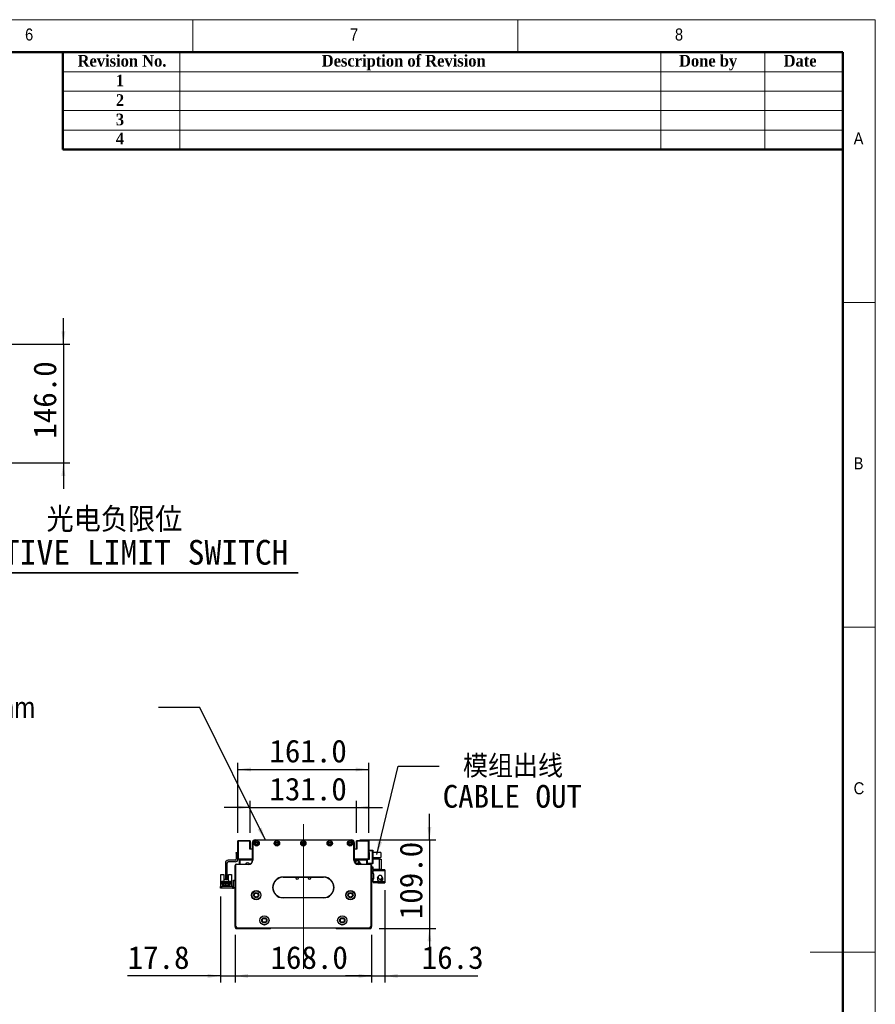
# Model space of a CAD drawing. Header units: millimetres. Extents: x 40 to 3320, y 40 to 2336.
# Tile 9 of 9: x 2267 to 3320, y 1124 to 2336. Entities that reach past the tile are written whole.
import ezdxf

# ---------------------------------------------------------------- set-up
doc = ezdxf.new("R2010")
doc.units = ezdxf.units.MM
doc.header["$LTSCALE"] = 8
doc.linetypes.add('CENTERX2', pattern=[20.32, 12.7, -2.54, 2.54, -2.54])
doc.layers.add('DIMNS', color=7, linetype='Continuous')
doc.styles.add('SLDTEXTSTYLE0', font='Gothic.ttf', dxfattribs={"width": 0.913})
doc.styles.add('SLDTEXTSTYLE1', font='timesbd.ttf', dxfattribs={"width": 0.933})
doc.styles.add('SLDTEXTSTYLE7', font='txt')
doc.styles.add('SLDTEXTSTYLE8', font='txt', dxfattribs={"bigfont": 'bigfont'})
doc.dimstyles.new('SLDDIMSTYLE0', dxfattribs={"dimtxt": 28, "dimasz": 16, "dimexe": 0, "dimexo": 0.0625, "dimgap": 7, "dimtad": 2, "dimdec": 1, "dimrnd": 1e-09, "dimzin": 4, "dimdsep": 46, "dimtxsty": 'SLDTEXTSTYLE7', "dimsah": 1, "dimcen": 0.09, "dimadec": 0, "dimazin": 1, "dimtfac": 1, "dimtdec": 1, "dimtmove": 0, "dimatfit": 0, "dimfxl": 0, "dimfrac": 2, "dimtolj": 1, "dimtzin": 12, "dimarcsym": 0})
doc.dimstyles.new('SLDDIMSTYLE4', dxfattribs={"dimtxt": 0.18, "dimasz": 16, "dimexe": 0, "dimexo": 0.0625, "dimgap": 0, "dimtad": 0, "dimtih": 1, "dimtoh": 1, "dimdec": 0, "dimrnd": 1e-09, "dimzin": 0, "dimdsep": 46, "dimtxsty": 'Standard', "dimsah": 1, "dimcen": 0.09, "dimadec": 0, "dimazin": 0, "dimtfac": 16, "dimtdec": 0, "dimtofl": 0, "dimtmove": 0, "dimatfit": 3, "dimfxl": 0, "dimfrac": 2, "dimtolj": 1, "dimtzin": 0, "dimarcsym": 0})
doc.dimstyles.new('SLDDIMSTYLE5', dxfattribs={"dimtxt": 28, "dimasz": 16, "dimexe": 0, "dimexo": 0.0625, "dimgap": 7, "dimtad": 2, "dimdec": 1, "dimrnd": 1e-09, "dimzin": 12, "dimdsep": 46, "dimtxsty": 'SLDTEXTSTYLE7', "dimsah": 1, "dimcen": 0.09, "dimadec": 0, "dimazin": 3, "dimtfac": 1, "dimtdec": 1, "dimtmove": 0, "dimatfit": 0, "dimfxl": 0, "dimfrac": 2, "dimtolj": 1, "dimtzin": 12, "dimarcsym": 0})

# ---------------------------------------------------------------- blocks, each defined once
blk = doc.blocks.new('_D')
at = {"layer": 'DIMNS'}
for p, q in [((2320.5, 1936.4), (2320.5, 1968.4)), ((1359.1, 1936.4), (2328.5, 1936.4)), ((2320.5, 1936.4), (2320.5, 1790.4)), ((1359.1, 1790.4), (2328.5, 1790.4)), ((2320.5, 1790.4), (2320.5, 1758.4))]:
    blk.add_line(p, q, dxfattribs=at)
for points in [[(2320.5, 1936.4), (2322.9, 1952.4), (2318.1, 1952.4)], [(2320.5, 1790.4), (2318.1, 1774.4), (2322.9, 1774.4)]]:
    blk.add_solid(points, dxfattribs=at)
at = {"layer": 'DIMNS', "insert": (2283.7, 1820.2), "char_height": 28, "attachment_point": 1, "rotation": 90, "style": 'SLDTEXTSTYLE7'}
blk.add_mtext('146.0', dxfattribs=at)
blk = doc.blocks.new('SW_NOTE_5')
at = {"layer": 'DIMNS', "color": 0}
for p, q in [((0, 0), (451.6, 0)), ((451.6, 0), (0, 0)), ((0, 0), (451.6, 0)), ((451.6, 0), (0, 0)), ((0, 0), (451.6, 0)), ((451.6, 0), (0, 0))]:
    blk.add_line(p, q, dxfattribs=at)
at = {"layer": 'DIMNS', "color": 0, "char_height": 30.4, "attachment_point": 2}
for s, insert, style in [('光电负限位', (225.5, 80.5), 'SLDTEXTSTYLE8'), ('NEGATIVE LIMIT SWITCH', (222.6, 40.3), 'SLDTEXTSTYLE7')]:
    blk.add_mtext(s, dxfattribs=dict(at, insert=insert, style=style))
blk = doc.blocks.new('_D_7')
at = {"layer": 'DIMNS'}
for p, q in [((2531.9, 1208), (2531.9, 1150.7)), ((2699.9, 1208), (2699.9, 1150.7)), ((2531.9, 1158.7), (2699.9, 1158.7))]:
    blk.add_line(p, q, dxfattribs=at)
for points in [[(2531.9, 1158.7), (2547.9, 1156.3), (2547.9, 1161.1)], [(2699.9, 1158.7), (2683.9, 1161.1), (2683.9, 1156.3)]]:
    blk.add_solid(points, dxfattribs=at)
at = {"layer": 'DIMNS', "insert": (2575.5, 1195.4), "char_height": 28, "attachment_point": 1, "style": 'SLDTEXTSTYLE7'}
blk.add_mtext('168.0', dxfattribs=at)
blk = doc.blocks.new('_D_8')
at = {"layer": 'DIMNS'}
for p, q in [((2514.1, 1256.5), (2514.1, 1150.7)), ((2531.9, 1209.5), (2531.9, 1150.7)), ((2514.1, 1158.7), (2399.6, 1158.7)), ((2514.1, 1158.7), (2531.9, 1158.7)), ((2531.9, 1158.7), (2563.9, 1158.7))]:
    blk.add_line(p, q, dxfattribs=at)
for points in [[(2514.1, 1158.7), (2498.1, 1161.1), (2498.1, 1156.3)], [(2531.9, 1158.7), (2547.9, 1156.3), (2547.9, 1161.1)]]:
    blk.add_solid(points, dxfattribs=at)
at = {"layer": 'DIMNS', "insert": (2399.6, 1195.4), "char_height": 28, "attachment_point": 1, "style": 'SLDTEXTSTYLE7'}
blk.add_mtext('17.8', dxfattribs=at)
blk = doc.blocks.new('_D_9')
at = {"layer": 'DIMNS'}
for p, q in [((2716.2, 1264.3), (2716.2, 1150.7)), ((2699.9, 1209.5), (2699.9, 1150.7)), ((2699.9, 1158.7), (2667.9, 1158.7)), ((2699.9, 1158.7), (2716.2, 1158.7)), ((2716.2, 1158.7), (2830.7, 1158.7))]:
    blk.add_line(p, q, dxfattribs=at)
for points in [[(2699.9, 1158.7), (2683.9, 1161.1), (2683.9, 1156.3)], [(2716.2, 1158.7), (2732.2, 1156.3), (2732.2, 1161.1)]]:
    blk.add_solid(points, dxfattribs=at)
at = {"layer": 'DIMNS', "insert": (2761.7, 1195.4), "char_height": 28, "attachment_point": 1, "style": 'SLDTEXTSTYLE7'}
blk.add_mtext('16.3', dxfattribs=at)
blk = doc.blocks.new('_D_10')
at = {"layer": 'DIMNS'}
for p, q in [((2771.1, 1326.2), (2771.1, 1358.2)), ((2685.6, 1326.2), (2779.1, 1326.2)), ((2771.1, 1326.2), (2771.1, 1217.2)), ((2709.1, 1217.2), (2779.1, 1217.2)), ((2771.1, 1217.2), (2771.1, 1185.2))]:
    blk.add_line(p, q, dxfattribs=at)
for points in [[(2771.1, 1326.2), (2773.5, 1342.2), (2768.7, 1342.2)], [(2771.1, 1217.2), (2768.7, 1201.2), (2773.5, 1201.2)]]:
    blk.add_solid(points, dxfattribs=at)
at = {"layer": 'DIMNS', "insert": (2734.4, 1228.6), "char_height": 28, "attachment_point": 1, "rotation": 90, "style": 'SLDTEXTSTYLE7'}
blk.add_mtext('109.0', dxfattribs=at)
blk = doc.blocks.new('_D_11')
at = {"layer": 'DIMNS'}
for p, q in [((2550.4, 1335), (2550.4, 1374.1)), ((2681.4, 1335), (2681.4, 1374.1)), ((2550.4, 1366.1), (2518.4, 1366.1)), ((2550.4, 1366.1), (2681.4, 1366.1)), ((2681.4, 1366.1), (2713.4, 1366.1))]:
    blk.add_line(p, q, dxfattribs=at)
for points in [[(2550.4, 1366.1), (2534.4, 1368.5), (2534.4, 1363.7)], [(2681.4, 1366.1), (2697.4, 1363.7), (2697.4, 1368.5)]]:
    blk.add_solid(points, dxfattribs=at)
at = {"layer": 'DIMNS', "insert": (2574.2, 1402.8), "char_height": 28, "attachment_point": 1, "style": 'SLDTEXTSTYLE7'}
blk.add_mtext('131.0', dxfattribs=at)
blk = doc.blocks.new('_D_12')
at = {"layer": 'DIMNS'}
for p, q in [((2535.4, 1335), (2535.4, 1420.9)), ((2696.4, 1335), (2696.4, 1420.9)), ((2535.4, 1412.9), (2696.4, 1412.9))]:
    blk.add_line(p, q, dxfattribs=at)
for points in [[(2535.4, 1412.9), (2551.4, 1410.5), (2551.4, 1415.3)], [(2696.4, 1412.9), (2680.4, 1415.3), (2680.4, 1410.5)]]:
    blk.add_solid(points, dxfattribs=at)
at = {"layer": 'DIMNS', "insert": (2574.2, 1449.6), "char_height": 28, "attachment_point": 1, "style": 'SLDTEXTSTYLE7'}
blk.add_mtext('161.0', dxfattribs=at)
blk = doc.blocks.new('SW_NOTE_6')
at = {"layer": 'DIMNS', "color": 0, "char_height": 28, "attachment_point": 1}
for s, insert, style in [(' 模组出线', (4.2, 13.7), 'SLDTEXTSTYLE8'), ('CABLE OUT', (4.2, -23.3), 'SLDTEXTSTYLE7')]:
    blk.add_mtext(s, dxfattribs=dict(at, insert=insert, style=style))
blk = doc.blocks.new('SW_NOTE_7')
at = {"layer": 'DIMNS', "color": 0, "char_height": 25.4, "attachment_point": 1, "style": 'SLDTEXTSTYLE0'}
for s, insert in [('The distance between the load plate and the ', (-848.1, 46)), ('steel belt protection belt shall be greater than 2mm', (-848.1, 12.6))]:
    blk.add_mtext(s, dxfattribs=dict(at, insert=insert))

msp = doc.modelspace()

# ---------------------------------------------------------------- linework, layer by layer
at = {"color": 7, "linetype": 'Continuous', "lineweight": 18}
for p, q in [((3320, 2336), (40, 2336)), ((2480, 2336), (2480, 2296)), ((2880, 2296), (2880, 2336)), ((3320, 40), (3320, 2336)), ((80, 2296), (3280, 2296)), ((2464, 2296), (2464, 2176)), ((3056, 2296), (3056, 2176)), ((3184, 2296), (3184, 2176)), ((3280, 2296), (3280, 2176)), ((3280, 2296), (3280, 80)), ((2320, 2272), (3280, 2272)), ((2320, 2248), (3280, 2248)), ((2320, 2224), (3280, 2224)), ((2320, 2200), (3280, 2200)), ((3320, 1988), (3280, 1988)), ((3280, 1588), (3320, 1588)), ((3320, 1188), (3240, 1188))]:
    msp.add_line(p, q, dxfattribs=at)
at = {"color": 7, "linetype": 'Continuous', "lineweight": 50}
for p, q in [((3280, 2296), (80, 2296)), ((2320, 2296), (2320, 2176)), ((3280, 2296), (3280, 80)), ((3280, 2176), (2320, 2176))]:
    msp.add_line(p, q, dxfattribs=at)
at = {"color": 7, "linetype": 'Continuous', "lineweight": 25}
for p, q in [((2535.6957236, 1325.1522997), (2535.3957259, 1324.8522947)), ((2535.6957236, 1324.8522947), (2535.3957259, 1324.8522947)), ((2535.3957259, 1302.9522965), (2535.3957259, 1324.8522947)), ((2535.6957236, 1324.8522947), (2535.6957236, 1325.1522997)), ((2535.6957236, 1325.1522997), (2550.0957215, 1325.1522997)), ((2550.0957215, 1324.8522947), (2535.6957236, 1324.8522947)), ((2535.6957236, 1324.8522947), (2535.6957236, 1302.9522965)), ((2550.0957215, 1324.8522947), (2550.0957215, 1325.1522997)), ((2550.3957265, 1324.8522947), (2550.0957215, 1325.1522997)), ((2550.0957215, 1314.6523008), (2550.0957215, 1324.8522947)), ((2550.0957215, 1324.8522947), (2550.3957265, 1324.8522947)), ((2550.3957265, 1324.8522947), (2550.3957265, 1314.6523008)), ((2553.3957252, 1301.1522958), (2553.3957252, 1323.1522957)), ((2553.3957252, 1323.1522957), (2553.6957265, 1323.1522957)), ((2553.6957265, 1323.1522957), (2553.6957265, 1301.1522958)), ((2553.8957262, 1324.8106087), (2553.8957262, 1324.8522947)), ((2553.8957262, 1324.8522947), (2553.9238819, 1324.8522947)), ((2556.3957238, 1326.1522943), (2675.3957265, 1326.1522943)), ((2556.3957238, 1326.1522943), (2556.3957238, 1325.8522967)), ((2675.3957265, 1325.8522967), (2556.3957238, 1325.8522967)), ((2675.3957265, 1326.1522943), (2675.3957265, 1325.8522967)), ((2677.8675684, 1324.8522947), (2677.8957242, 1324.8522947)), ((2677.8957242, 1324.8522947), (2677.8957242, 1324.8106087)), ((2678.3957252, 1323.1522957), (2678.0957238, 1323.1522957)), ((2678.0957238, 1301.1522958), (2678.0957238, 1323.1522957)), ((2678.3957252, 1323.1522957), (2678.3957252, 1301.1522958)), ((2681.6957289, 1325.1522997), (2681.3957238, 1324.8522947)), ((2681.3957238, 1324.8522947), (2681.6957289, 1324.8522947)), ((2681.3957238, 1314.6523008), (2681.3957238, 1324.8522947)), ((2681.6957289, 1325.1522997), (2681.6957289, 1324.8522947)), ((2681.6957289, 1325.1522997), (2696.0957268, 1325.1522997)), ((2681.6957289, 1324.8522947), (2681.6957289, 1314.6523008)), ((2696.0957268, 1324.8522947), (2681.6957289, 1324.8522947)), ((2696.0957268, 1325.1522997), (2696.0957268, 1324.8522947)), ((2696.3957244, 1324.8522947), (2696.0957268, 1325.1522997)), ((2696.0957268, 1302.9522965), (2696.0957268, 1324.8522947)), ((2696.3957244, 1324.8522947), (2696.0957268, 1324.8522947)), ((2696.3957244, 1324.8522947), (2696.3957244, 1302.9522965)), ((2533.3957219, 1310.6523002), (2535.3957259, 1310.6523002)), ((2533.3957219, 1309.6523056), (2533.3957219, 1310.6523002)), ((2535.3957259, 1309.6523056), (2533.3957219, 1309.6523056)), ((2533.3957219, 1309.6523056), (2533.3957219, 1302.6523063)), ((2553.3957252, 1314.6523008), (2550.0957215, 1314.6523008)), ((2681.6957289, 1314.6523008), (2678.3957252, 1314.6523008)), ((2696.3957244, 1313.6522988), (2701.095722, 1313.6522988)), ((2701.095722, 1312.6522968), (2696.3957244, 1312.6522968)), ((2696.3957244, 1310.6523002), (2696.8957254, 1310.6523002)), ((2696.8957254, 1310.6523002), (2696.8957254, 1302.1522978)), ((2701.095722, 1312.6522968), (2701.095722, 1313.6522988)), ((2701.095722, 1313.6522988), (2701.3957271, 1313.3523012)), ((2701.3957271, 1312.528036), (2701.095722, 1312.6522968)), ((2701.095722, 1297.6522962), (2701.095722, 1312.6522968)), ((2701.3957271, 1313.3523012), (2701.3957271, 1312.528036)), ((2701.3957271, 1312.528036), (2701.3957271, 1297.7765644)), ((2711.395725, 1310.6523002), (2701.3957271, 1310.6523002)), ((2711.395725, 1310.6523002), (2711.395725, 1304.6522954)), ((2519.8957243, 1297.6523036), (2519.8957243, 1278.1523013)), ((2521.8957284, 1297.6523036), (2521.8957284, 1278.1523013)), ((2531.8957263, 1301.1523033), (2523.395724, 1301.1523033)), ((2531.8957263, 1299.1523067), (2523.395724, 1299.1523067)), ((2535.3957259, 1302.9522965), (2535.3957259, 1302.6523063)), ((2535.3957259, 1302.9522965), (2535.6957236, 1302.6522988)), ((2535.6957236, 1302.9522965), (2535.3957259, 1302.9522965)), ((2535.6957236, 1302.9522965), (2535.6957236, 1302.6522988)), ((2535.6957236, 1302.9522965), (2553.3957252, 1302.9522965)), ((2553.3957252, 1302.6522988), (2535.6957236, 1302.6522988)), ((2537.3957225, 1301.6522968), (2538.3957246, 1302.6522988)), ((2537.3957225, 1296.6523016), (2537.3957225, 1301.6522968)), ((2537.9957253, 1300.902299), (2538.9457264, 1301.8523002)), ((2537.9957253, 1296.1523006), (2537.9957253, 1300.902299)), ((2538.0957269, 1300.812296), (2539.0357294, 1301.7522985)), ((2538.0957269, 1296.1523006), (2538.0957269, 1300.812296)), ((2538.9457264, 1301.8523002), (2553.3957252, 1301.8523002)), ((2539.0357294, 1301.7522985), (2553.3957252, 1301.7522985)), ((2551.3207236, 1302.6522988), (2551.6156995, 1302.3573229)), ((2552.1106788, 1302.1522978), (2553.3957252, 1302.1522978)), ((2553.6957265, 1301.1522958), (2553.3957252, 1301.1522958)), ((2678.6753827, 1300.6522948), (2678.019374, 1300.6522948)), ((2678.3957252, 1301.1522958), (2678.0957238, 1301.1522958)), ((2678.3957252, 1302.9522965), (2696.0957268, 1302.9522965)), ((2696.0957268, 1302.6522988), (2678.3957252, 1302.6522988)), ((2678.3957252, 1302.1522978), (2679.6807715, 1302.1522978)), ((2678.3957252, 1301.8523002), (2692.8457239, 1301.8523002)), ((2678.3957252, 1301.7522985), (2692.7557209, 1301.7522985)), ((2680.1757508, 1302.3573229), (2680.4707268, 1302.6522988)), ((2683.6367392, 1297.1522952), (2680.4128507, 1297.1522952)), ((2684.6741208, 1299.482427), (2681.8686121, 1300.4221762)), ((2692.7557209, 1301.7522985), (2693.6957234, 1300.812296)), ((2692.8457239, 1301.8523002), (2693.7957251, 1300.902299)), ((2693.3957258, 1302.6522988), (2694.3957278, 1301.6522968)), ((2693.6957234, 1300.812296), (2693.6957234, 1296.1523006)), ((2693.7957251, 1300.902299), (2693.7957251, 1296.1523006)), ((2694.8957214, 1302.1522978), (2694.3957278, 1301.6522968)), ((2694.3957278, 1301.6522968), (2694.3957278, 1296.1523006)), ((2694.3957278, 1297.6522962), (2701.095722, 1297.6522962)), ((2696.8957254, 1302.1522978), (2694.8957214, 1302.1522978)), ((2696.0957268, 1302.6522988), (2696.0957268, 1302.9522965)), ((2696.3957244, 1302.9522965), (2696.0957268, 1302.9522965)), ((2696.0957268, 1302.6522988), (2696.3957244, 1302.9522965)), ((2696.8957254, 1302.6523063), (2696.0957268, 1302.6523063)), ((2696.3957244, 1304.6522954), (2696.8957254, 1304.6522954)), ((2701.3957271, 1297.7765644), (2701.095722, 1297.6522962)), ((2701.095722, 1296.6523016), (2701.095722, 1297.6522962)), ((2701.3957271, 1304.6522954), (2711.395725, 1304.6522954)), ((2709.7957277, 1302.6523063), (2701.3957271, 1302.6523063)), ((2701.3957271, 1297.7765644), (2701.3957271, 1296.9522992)), ((2709.7957277, 1289.6523023), (2709.7957277, 1302.6523063)), ((2709.7957277, 1302.6523063), (2711.7957243, 1302.6523063)), ((2711.7957243, 1302.6523063), (2711.7957243, 1289.6523023)), ((2532.1957239, 1294.6522975), (2531.8957263, 1294.6522975)), ((2531.8957263, 1219.652298), (2531.8957263, 1294.6522975)), ((2532.1957239, 1294.6522975), (2532.1957239, 1219.7765621)), ((2533.3957219, 1295.8522955), (2533.3957219, 1296.1523006)), ((2533.3957219, 1296.1523006), (2548.3957225, 1296.1523006)), ((2548.3957225, 1295.8522955), (2533.3957219, 1295.8522955)), ((2537.3957225, 1296.6523016), (2537.3957225, 1296.1523006)), ((2537.7957293, 1296.2522948), (2537.3957225, 1296.6523016)), ((2537.7957293, 1296.1523006), (2537.7957293, 1296.2522948)), ((2548.3957225, 1295.8522955), (2548.3957225, 1296.1523006)), ((2683.3957279, 1296.1523006), (2683.3957279, 1295.8522955)), ((2683.3957279, 1296.1523006), (2698.3957284, 1296.1523006)), ((2698.3957284, 1295.8522955), (2683.3957279, 1295.8522955)), ((2701.095722, 1296.6523016), (2694.3957278, 1296.6523016)), ((2698.3957284, 1296.1523006), (2698.3957284, 1295.8522955)), ((2699.895724, 1294.6522975), (2699.5957264, 1294.6522975)), ((2699.5957264, 1219.7765621), (2699.5957264, 1294.6522975)), ((2699.895724, 1294.6522975), (2699.895724, 1219.652298)), ((2701.7957264, 1292.6523009), (2699.895724, 1292.6523009)), ((2701.3957271, 1296.9522992), (2701.095722, 1296.6523016)), ((2701.7957264, 1289.6523023), (2701.7957264, 1292.6523009)), ((2701.7957264, 1289.6523023), (2701.7957264, 1288.4523043)), ((2709.7957277, 1289.6523023), (2701.7957264, 1289.6523023)), ((2701.7957264, 1284.4523037), (2701.7957264, 1288.4523043)), ((2701.7957264, 1288.4523043), (2716.1957243, 1288.4523043)), ((2707.7957237, 1289.6523023), (2707.7957237, 1289.4523064)), ((2716.1957243, 1289.4523064), (2707.7957237, 1289.4523064)), ((2711.7957243, 1289.6523023), (2709.7957277, 1289.6523023)), ((2716.1957243, 1289.4523064), (2716.1957243, 1288.4523043)), ((2716.1957243, 1288.4523043), (2716.1957243, 1274.452302)), ((2514.1957247, 1283.5523034), (2517.8957277, 1283.5523034)), ((2514.1957247, 1274.6523017), (2514.1957247, 1283.5523034)), ((2514.1957247, 1268.6523044), (2514.1957247, 1274.6523017)), ((2514.9957233, 1274.6523017), (2514.1957247, 1274.6523017)), ((2514.9957233, 1274.6523017), (2515.4957244, 1275.1523027)), ((2518.0957237, 1275.1523027), (2515.4957244, 1275.1523027)), ((2515.8957237, 1274.6023046), (2518.0957237, 1274.6023046)), ((2515.8957237, 1271.1523021), (2515.8957237, 1274.6023046)), ((2517.8957277, 1283.5523034), (2517.8957277, 1275.1523027)), ((2518.0957237, 1274.6023046), (2518.0957237, 1275.1523027)), ((2518.0957237, 1275.1523027), (2523.6957216, 1275.1523027)), ((2518.4457221, 1274.6023046), (2518.0957237, 1274.6023046)), ((2518.4457221, 1273.5023046), (2518.4457221, 1274.6023046)), ((2523.3457231, 1273.5023046), (2518.4457221, 1273.5023046)), ((2519.8957243, 1278.1523013), (2521.8957284, 1278.1523013)), ((2519.8957243, 1277.152303), (2519.8957243, 1278.1523013)), ((2521.8957284, 1277.152303), (2519.8957243, 1277.152303)), ((2520.0957277, 1274.1023036), (2521.695725, 1274.1023036)), ((2520.0957277, 1273.5023046), (2520.0957277, 1274.1023036)), ((2521.695725, 1273.5023046), (2521.695725, 1274.1023036)), ((2521.8957284, 1278.1523013), (2521.8957284, 1277.152303)), ((2523.3457231, 1274.6023046), (2523.3457231, 1273.5023046)), ((2523.6957216, 1274.6023046), (2523.3457231, 1274.6023046)), ((2523.6957216, 1275.1523027), (2523.6957216, 1274.6023046)), ((2526.2957284, 1275.1523027), (2523.6957216, 1275.1523027)), ((2523.6957216, 1274.6023046), (2525.8957216, 1274.6023046)), ((2523.895725, 1275.1523027), (2523.895725, 1283.5523034)), ((2523.895725, 1283.5523034), (2527.595728, 1283.5523034)), ((2525.8957216, 1274.6023046), (2525.8957216, 1271.1523021)), ((2526.2957284, 1275.1523027), (2526.7957219, 1274.6523017)), ((2527.595728, 1274.6523017), (2526.7957219, 1274.6523017)), ((2527.595728, 1283.5523034), (2527.595728, 1274.6523017)), ((2527.595728, 1274.6523017), (2527.595728, 1268.6523044)), ((2529.8957222, 1276.652302), (2531.8957263, 1276.652302)), ((2529.8957222, 1275.6523037), (2529.8957222, 1276.652302)), ((2531.8957263, 1275.6523037), (2529.8957222, 1275.6523037)), ((2529.8957222, 1267.6523024), (2529.8957222, 1275.6523037)), ((2590.8957248, 1280.4522956), (2590.8957248, 1280.152298)), ((2590.8957248, 1280.4522956), (2640.8957255, 1280.4522956)), ((2640.8957255, 1280.152298), (2590.8957248, 1280.152298)), ((2640.8957255, 1280.4522956), (2640.8957255, 1280.152298)), ((2702.7957284, 1284.4523037), (2701.7957264, 1284.4523037)), ((2701.7957264, 1284.4523037), (2701.7957264, 1283.9523027)), ((2701.7957264, 1283.9523027), (2701.7957264, 1278.9523037)), ((2702.7957284, 1283.9523027), (2701.7957264, 1283.9523027)), ((2701.7957264, 1278.4523027), (2701.7957264, 1278.9523037)), ((2701.7957264, 1278.9523037), (2702.7957284, 1278.9523037)), ((2701.7957264, 1274.452302), (2701.7957264, 1278.4523027)), ((2701.7957264, 1278.4523027), (2702.7957284, 1278.4523027)), ((2716.1957243, 1274.452302), (2701.7957264, 1274.452302)), ((2701.7957264, 1274.452302), (2701.7957264, 1273.2523041)), ((2707.7957237, 1273.2523041), (2701.7957264, 1273.2523041)), ((2702.7957284, 1278.4523027), (2702.7957284, 1284.4523037)), ((2707.2449544, 1279.2492727), (2707.1457276, 1278.4523027)), ((2707.4796328, 1279.8871988), (2707.3444643, 1279.5713613)), ((2707.3565045, 1280.0313378), (2707.3905164, 1280.0424987)), ((2707.3905164, 1276.8621067), (2707.3565045, 1276.8732676)), ((2707.5123706, 1279.8710907), (2707.3899129, 1279.9313473)), ((2707.3905164, 1280.0424987), (2707.7742883, 1280.6174899)), ((2707.5505996, 1279.9637275), (2707.3905164, 1280.0424987)), ((2707.7957237, 1273.4523037), (2716.1957243, 1273.4523037)), ((2707.7957237, 1273.4523037), (2707.7957237, 1273.2523041)), ((2712.687447, 1279.0052587), (2712.7148577, 1279.02599)), ((2716.1957243, 1274.452302), (2716.1957243, 1273.4523037)), ((2514.095723, 1266.6523041), (2514.095723, 1268.6523044)), ((2514.095723, 1268.6523044), (2515.095725, 1268.6523044)), ((2515.095725, 1266.6523041), (2514.095723, 1266.6523041)), ((2515.095725, 1268.6523044), (2515.095725, 1266.6523041)), ((2528.8957277, 1268.6523044), (2515.095725, 1268.6523044)), ((2528.8957277, 1266.6523041), (2515.095725, 1266.6523041)), ((2516.6957223, 1271.1523021), (2515.8957237, 1271.1523021)), ((2516.6957223, 1272.8023039), (2525.095723, 1272.8023039)), ((2516.6957223, 1271.1523021), (2516.6957223, 1272.8023039)), ((2516.6957223, 1270.1023029), (2516.6957223, 1271.1523021)), ((2517.8957277, 1270.1023029), (2516.6957223, 1270.1023029)), ((2517.6457235, 1271.7523048), (2517.6457235, 1271.2523038)), ((2518.1457245, 1271.7523048), (2517.6457235, 1271.7523048)), ((2517.6457235, 1271.2523038), (2518.1457245, 1271.2523038)), ((2517.8957277, 1269.3023043), (2517.8957277, 1270.1023029)), ((2523.895725, 1270.1023029), (2517.8957277, 1270.1023029)), ((2523.895725, 1269.3023043), (2517.8957277, 1269.3023043)), ((2518.1457245, 1271.2523038), (2518.1457245, 1271.7523048)), ((2519.6457276, 1271.7523048), (2519.6457276, 1271.2523038)), ((2520.1457286, 1271.7523048), (2519.6457276, 1271.7523048)), ((2519.6457276, 1271.2523038), (2520.1457286, 1271.2523038)), ((2520.1457286, 1271.2523038), (2520.1457286, 1271.7523048)), ((2521.6457242, 1271.7523048), (2521.6457242, 1271.2523038)), ((2522.1457252, 1271.7523048), (2521.6457242, 1271.7523048)), ((2521.6457242, 1271.2523038), (2522.1457252, 1271.2523038)), ((2522.1457252, 1271.2523038), (2522.1457252, 1271.7523048)), ((2524.1457218, 1271.7523048), (2523.6457282, 1271.7523048)), ((2523.6457282, 1271.7523048), (2523.6457282, 1271.2523038)), ((2523.6457282, 1271.2523038), (2524.1457218, 1271.2523038)), ((2523.895725, 1270.1023029), (2523.895725, 1269.3023043)), ((2525.095723, 1270.1023029), (2523.895725, 1270.1023029)), ((2524.1457218, 1271.2523038), (2524.1457218, 1271.7523048)), ((2525.095723, 1272.8023039), (2525.095723, 1271.1523021)), ((2525.095723, 1271.1523021), (2525.095723, 1270.1023029)), ((2525.8957216, 1271.1523021), (2525.095723, 1271.1523021)), ((2528.8957277, 1268.6523044), (2528.8957277, 1266.6523041)), ((2529.8957222, 1267.6523024), (2531.8957263, 1267.6523024)), ((2529.8957222, 1266.6523041), (2529.8957222, 1267.6523024)), ((2531.8957263, 1266.6523041), (2529.8957222, 1266.6523041)), ((2590.8957248, 1255.1522994), (2590.8957248, 1254.8522981)), ((2590.8957248, 1255.1522994), (2640.8957255, 1255.1522994)), ((2640.8957255, 1254.8522981), (2590.8957248, 1254.8522981)), ((2640.8957255, 1255.1522994), (2640.8957255, 1254.8522981)), ((2532.1957239, 1219.7765621), (2531.8957263, 1219.652298)), ((2533.8957229, 1217.652298), (2531.8957263, 1219.652298)), ((2531.8957263, 1219.652298), (2531.8957263, 1218.152298)), ((2531.8957263, 1218.152298), (2532.8957283, 1217.1522979)), ((2532.1957239, 1219.7765621), (2534.0199911, 1217.952298)), ((2532.8957283, 1217.1522979), (2575.3957251, 1217.1522979)), ((2534.0199911, 1217.952298), (2533.8957229, 1217.652298)), ((2697.8957274, 1217.652298), (2533.8957229, 1217.652298)), ((2534.0199911, 1217.952298), (2697.7714592, 1217.952298)), ((2575.3957251, 1217.1522979), (2575.8957261, 1217.652298)), ((2655.8957243, 1217.652298), (2656.3957253, 1217.1522979)), ((2656.3957253, 1217.1522979), (2698.895722, 1217.1522979)), ((2697.7714592, 1217.952298), (2699.5957264, 1219.7765621)), ((2697.7714592, 1217.952298), (2697.8957274, 1217.652298)), ((2699.895724, 1219.652298), (2697.8957274, 1217.652298)), ((2698.895722, 1217.1522979), (2699.895724, 1218.152298)), ((2699.5957264, 1219.7765621), (2699.895724, 1219.652298)), ((2699.895724, 1218.152298), (2699.895724, 1219.652298))]:
    msp.add_line(p, q, dxfattribs=at)
at = {"color": 7, "linetype": 'Continuous', "lineweight": 25, "flags": 128}
for points in [[(2680.4128507, 1297.1522952), (2680.4905602, 1298.2802013), (2680.714316, 1299.2720598), (2681.0571247, 1300.0082443), (2681.4776429, 1300.399966), (2681.8686121, 1300.4221762)], [(2683.6367392, 1297.1522952), (2683.7066331, 1298.0516026), (2683.9056828, 1298.8139981), (2684.203572, 1299.3234167), (2684.5549562, 1299.5022977), (2684.906348, 1299.3234167), (2685.2042371, 1298.8139981), (2685.4032793, 1298.0516026), (2685.4731732, 1297.1522952)], [(2683.7240228, 1296.1523006), (2683.7066331, 1296.2529952), (2683.6367392, 1297.1522952)], [(2684.2309826, 1297.1522952), (2684.2556441, 1297.4696005), (2684.3258732, 1297.7385962), (2684.4309786, 1297.9183415), (2684.5549562, 1297.9814554), (2684.6789413, 1297.9183415), (2684.7622761, 1297.7894539)], [(2684.7622761, 1296.5151364), (2684.6789413, 1296.3862563), (2684.5549562, 1296.3231424), (2684.4309786, 1296.3862563), (2684.3258732, 1296.5659941), (2684.2556441, 1296.8349973), (2684.2309826, 1297.1522952)], [(2685.4731732, 1297.1522952), (2685.4032793, 1296.2529952), (2685.3858971, 1296.1523006)], [(2528.8957277, 1266.6523041), (2529.4809931, 1266.7099455), (2529.8957222, 1266.8238761)]]:
    msp.add_lwpolyline(points, dxfattribs=at)
at = {"color": 7, "linetype": 'Continuous', "lineweight": 25}
for centre, radius in [((2558.3957252, 1321.902298), 3.25), ((2558.3957252, 1321.902298), 3), ((2558.3957252, 1321.902298), 1.6), ((2558.3957252, 1321.902298), 1.25), ((2583.3957252, 1321.902298), 3.25), ((2583.3957252, 1321.902298), 3), ((2583.3957252, 1321.902298), 1.6), ((2583.3957252, 1321.902298), 1.25), ((2615.8957252, 1321.902298), 3.25), ((2615.8957252, 1321.902298), 3), ((2615.8957252, 1321.902298), 1.6), ((2615.8957252, 1321.902298), 1.25), ((2648.3957252, 1321.902298), 3.25), ((2648.3957252, 1321.902298), 3), ((2648.3957252, 1321.902298), 1.6), ((2648.3957252, 1321.902298), 1.25), ((2673.3957252, 1321.902298), 3.25), ((2673.3957252, 1321.902298), 3), ((2673.3957252, 1321.902298), 1.6), ((2673.3957252, 1321.902298), 1.25), ((2608.3957252, 1278.8556623), 1.25), ((2623.3957252, 1278.8556623), 1.25), ((2557.8957252, 1258.152298), 5.75), ((2557.8957252, 1258.152298), 5.5), ((2557.8957252, 1258.152298), 3.2), ((2673.8957252, 1258.152298), 5.75), ((2673.8957252, 1258.152298), 5.5), ((2673.8957252, 1258.152298), 3.2), ((2557.8957252, 1258.152298), 2.5), ((2557.8957252, 1258.152298), 2.45), ((2673.8957252, 1258.152298), 2.5), ((2673.8957252, 1258.152298), 2.45), ((2567.8957252, 1227.152298), 5.75), ((2567.8957252, 1227.152298), 5.5), ((2567.8957252, 1227.152298), 3.2), ((2567.8957252, 1227.152298), 2.5), ((2567.8957252, 1227.152298), 2.45), ((2663.8957252, 1227.152298), 5.75), ((2663.8957252, 1227.152298), 5.5), ((2663.8957252, 1227.152298), 3.2), ((2663.8957252, 1227.152298), 2.5), ((2663.8957252, 1227.152298), 2.45)]:
    msp.add_circle(centre, radius, dxfattribs=at)
for centre, radius, start, end in [((2556.3957252, 1323.152298), 3, 90, 180), ((2556.3957252, 1323.152298), 2.7, 90, 180), ((2675.3957252, 1323.152298), 3, 0, 90), ((2675.3957252, 1323.152298), 2.7, 0, 90), ((2523.3957252, 1297.652303), 3.5, 90, 180), ((2523.3957252, 1297.652303), 1.5, 90, 180), ((2531.8957252, 1302.652303), 3.5, 270, 0), ((2531.8957252, 1302.652303), 1.5, 270, 0), ((2547.3957258, 1294.652298), 3.25, 33.632145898, 152.5135737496), ((2548.3957252, 1301.152298), 5.3, 270, 0), ((2548.3957252, 1301.152298), 5, 270, 0), ((2552.1106753, 1302.852298), 0.7, 225.0000000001, 270), ((2683.3957252, 1301.152298), 5.3, 180, 270), ((2683.3957252, 1301.152298), 5, 180, 270), ((2681.8559938, 1298.1868891), 2.6140531, 134.1989608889, 176.1913589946), ((2679.680775, 1302.852298), 0.7, 270, 314.9999999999), ((2683.4043269, 1297.152298), 1.5, 359.9224033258, 25.1362392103), ((2683.4043269, 1297.152298), 1.5, 334.8637607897, 359.9224033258), ((2684.3957245, 1294.652298), 3.25, 27.4864262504, 71.1610907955), ((2533.3957252, 1294.652298), 1.5, 90, 180), ((2533.3957252, 1294.652298), 1.2, 90, 180), ((2698.3957252, 1294.652298), 1.5, 0, 90), ((2698.3957252, 1294.652298), 1.2, 0, 90), ((2590.8957252, 1267.652298), 12.8, 90, 270), ((2590.8957252, 1267.652298), 12.5, 90, 270), ((2640.8957252, 1267.652298), 12.8, 270, 90), ((2640.8957252, 1267.652298), 12.5, 270, 90), ((2710.3957252, 1278.452303), 3.4, 207.8854130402, 44.3134751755), ((2710.3957252, 1278.452303), 3.45, 237.5742082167, 0), ((2710.3957252, 1278.452303), 2.5, 274.0682455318, 11.0547454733), ((2710.3957252, 1278.452303), 2.6, 277.2742732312, 10.9089677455), ((2710.3957252, 1278.452303), 3.45, 0, 47.8989058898), ((2528.8957252, 1269.652303), 1, 270, 0)]:
    msp.add_arc(centre, radius, start, end, dxfattribs=at)
for points, knots in [([(2680.2435288, 1300.184972), (2680.0439203, 1300.1539826), (2679.5432742, 1300.0762568), (2678.834063, 1300.2643346), (2678.510596, 1300.4687465), (2678.3915119, 1300.5440006)], [0, 0, 0, 0, 0.2952585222, 0.7405498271, 1, 1, 1, 1]), ([(2681.7671203, 1300.4169161), (2681.688584, 1300.4356998), (2681.3118801, 1300.5257972), (2680.6761297, 1300.4071416), (2680.2172154, 1300.1479215), (2680.0235802, 1300.0385458)], [0, 0, 0, 0, 0.1321392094, 0.6338131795, 1, 1, 1, 1]), ([(2684.7850823, 1297.1522952), (2684.7172701, 1297.1522952), (2684.5816443, 1297.1522952), (2684.3478707, 1297.1522952), (2684.2309826, 1297.1522952)], [0, 0, 0, 0, 0.4999942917, 1, 1, 1, 1]), ([(2708.2221129, 1281.3789913), (2708.0403204, 1281.0199837), (2707.7072094, 1280.3621493), (2707.2476843, 1279.302878), (2707.027823, 1278.482325), (2706.9717952, 1277.8125391), (2707.0750826, 1277.2522478), (2707.2998053, 1276.6487235), (2707.7530037, 1276.0518134), (2708.4378797, 1275.6141898), (2709.1617192, 1275.3769823), (2709.923855, 1275.3739202), (2710.6329286, 1275.6085121), (2710.812882, 1275.7295783), (2710.7658029, 1275.7659746), (2710.7491413, 1275.7788556)], [0, 0, 0, 0, 0.1800973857, 0.3300048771, 0.4496463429, 0.539748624, 0.5746231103, 0.6053229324, 0.6784014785, 0.7214071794, 0.7619833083, 0.8291618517, 0.8886689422, 0.9605991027, 1, 1, 1, 1]), ([(2711.7851296, 1282.2154606), (2712.0342301, 1281.9856453), (2712.5329885, 1281.5255005), (2712.937875, 1280.6081989), (2712.9791933, 1279.6906751), (2712.699034, 1278.8956656), (2712.1881732, 1278.2791653), (2711.4947967, 1277.8689694), (2710.6875256, 1277.7045797), (2709.8482553, 1277.8087183), (2709.0694504, 1278.1794533), (2708.4486239, 1278.7808285), (2708.0577913, 1279.5436625), (2707.9708016, 1280.388575), (2708.074964, 1281.1468994), (2708.4194494, 1281.7395846), (2708.9504261, 1282.1604351), (2709.6840279, 1282.4057721), (2710.4302327, 1282.4837572), (2710.9742471, 1282.5107927), (2711.2331876, 1282.4958244), (2711.3182312, 1282.5008534), (2711.3405566, 1282.4893894), (2711.4147361, 1282.4573863), (2711.5708464, 1282.368852), (2711.702931, 1282.2743012), (2711.7851296, 1282.2154606)], [0, 0, 0, 0, 0.0648169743, 0.1297789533, 0.1897320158, 0.2426183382, 0.2944129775, 0.3462427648, 0.3987238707, 0.4521993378, 0.5066011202, 0.561451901, 0.6160514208, 0.6697720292, 0.7270681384, 0.7653771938, 0.8036909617, 0.8589087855, 0.9142287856, 0.9495542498, 0.9640008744, 0.9648506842, 0.9657586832, 0.968709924, 0.9805276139, 1, 1, 1, 1]), ([(2712.6201311, 1277.3112388), (2712.7222205, 1277.5582243), (2712.9158182, 1278.0265958), (2712.9602474, 1278.535811), (2712.8744058, 1278.8394053), (2712.8480369, 1278.932664)], [0, 0, 0, 0, 0.4359621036, 0.8267376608, 1, 1, 1, 1])]:
    msp.add_open_spline(points, degree=3, knots=knots, dxfattribs=at)
at = {"color": 8, "linetype": 'Continuous', "lineweight": 25}
msp.add_open_spline([(2684.7850823, 1297.1522952), (2684.8373194, 1297.1522952), (2684.9089443, 1297.1522952), (2684.8935207, 1297.1522952), (2684.8893457, 1297.1522952)], degree=3, knots=[0, 0, 0, 0, 0.7293138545, 1, 1, 1, 1], dxfattribs=at)
at = {"layer": 'DIMNS', "linetype": 'CENTERX2', "lineweight": 18}
for p, q in [((2615.8957252, 1345.452298), (2615.8957252, 1168.852298)), ((2615.8957252, 1167.352298), (2615.8957252, 1276.952298))]:
    msp.add_line(p, q, dxfattribs=at)

# ---------------------------------------------------------------- block references
at = {"layer": 'DIMNS'}
for name, p in [('SW_NOTE_5', (2157.8544061, 1655.1724138)), ('SW_NOTE_7', (2437.487499, 1489.2539905)), ('SW_NOTE_6', (2783.2286079, 1417.1136654))]:
    msp.add_blockref(name, p, dxfattribs=at)

# ---------------------------------------------------------------- texts
at = {"color": 7, "linetype": 'Continuous', "lineweight": 0}
for s, insert, char_height, attachment_point, style in [('6', (2273.3333333, 2325.1704848), 14.8166667, 1, 'SLDTEXTSTYLE0'), ('7', (2673.3333333, 2325.1704848), 14.8166667, 1, 'SLDTEXTSTYLE0'), ('8', (3073.3333333, 2325.1704848), 14.8166667, 1, 'SLDTEXTSTYLE0'), ('Revision No.', (2337.9920233, 2292.5852783), 14.4, 1, 'SLDTEXTSTYLE1'), ('Description of Revision', (2739.4454999, 2292.6852781), 14.4, 2, 'SLDTEXTSTYLE1'), ('Done by', (3114.154228, 2292.6852781), 14.4, 2, 'SLDTEXTSTYLE1'), ('Date', (3227.423141, 2292.6852781), 14.4, 2, 'SLDTEXTSTYLE1'), ('1', (2385.098183, 2268.3996922), 14.4, 1, 'SLDTEXTSTYLE1'), ('2', (2385.098183, 2244.2041255), 14.4, 1, 'SLDTEXTSTYLE1'), ('3', (2385.098183, 2220.3615997), 14.4, 1, 'SLDTEXTSTYLE1'), ('4', (2385.098183, 2196.9306144), 14.4, 1, 'SLDTEXTSTYLE1'), ('A', (3293.3333333, 2197.1704528), 14.8166667, 1, 'SLDTEXTSTYLE0'), ('B', (3293.3333333, 1797.1704528), 14.8166667, 1, 'SLDTEXTSTYLE0'), ('C', (3293.3333333, 1397.1704528), 14.8166667, 1, 'SLDTEXTSTYLE0')]:
    msp.add_mtext(s, dxfattribs=dict(at, insert=insert, char_height=char_height, attachment_point=attachment_point, style=style))

# ---------------------------------------------------------------- dimensions: what is measured, and where the dimension line sits
at = {"layer": 'DIMNS'}
for base, p1, p2, picture, middle in [((2320.4511361, 1790.3646245), (1348.9891084, 1936.3646245), (1348.9891084, 1790.3646245), '_D', (2320.4511361, 1864.8144418)), ((2771.1103347, 1217.152298), (2675.3957252, 1326.152298), (2698.8957252, 1217.152298), '_D_10', (2771.1103347, 1273.1936591))]:
    dim = msp.add_linear_dim(base=base, p1=p1, p2=p2, angle=90, dimstyle='SLDDIMSTYLE0', dxfattribs=at)
    dim.commit()
    dim.dimension.update_dxf_attribs({"geometry": picture, "text_midpoint": middle, "dimtype": 160})
for base, p1, p2, dimstyle, picture, middle in [((2696.3957252, 1412.9064632), (2535.3957252, 1324.852298), (2696.3957252, 1324.852298), 'SLDDIMSTYLE0', '_D_12', (2618.8477057, 1412.9064632)), ((2681.3957252, 1366.0722231), (2550.3957252, 1324.852298), (2681.3957252, 1324.852298), 'SLDDIMSTYLE0', '_D_11', (2618.8477057, 1366.0722231)), ((2716.1957252, 1158.6860761), (2699.8957252, 1219.652298), (2716.1957252, 1274.452303), 'SLDDIMSTYLE5', '_D_9', (2796.1958282, 1158.6860761)), ((2531.8957252, 1158.6860761), (2514.0957252, 1266.652303), (2531.8957252, 1219.652298), 'SLDDIMSTYLE5', '_D_8', (2434.0957252, 1158.6860761)), ((2699.8957252, 1158.6860761), (2531.8957252, 1218.152298), (2699.8957252, 1218.152298), 'SLDDIMSTYLE0', '_D_7', (2620.0786645, 1158.6860761))]:
    dim = msp.add_linear_dim(base=base, p1=p1, p2=p2, dimstyle=dimstyle, dxfattribs=at)
    dim.commit()
    dim.dimension.update_dxf_attribs({"geometry": picture, "text_midpoint": middle, "dimtype": 160})

# ---------------------------------------------------------------- leaders
for points in [[(2569.1456405, 1325.852298), (2488.287499, 1489.2539905), (2437.487499, 1489.2539905)], [(2706.4528251, 1308.3997685), (2732.4286079, 1417.1136654), (2783.2286079, 1417.1136654)]]:
    msp.add_leader(points, dimstyle='SLDDIMSTYLE4', dxfattribs=at)

doc.saveas('drawing.dxf')
